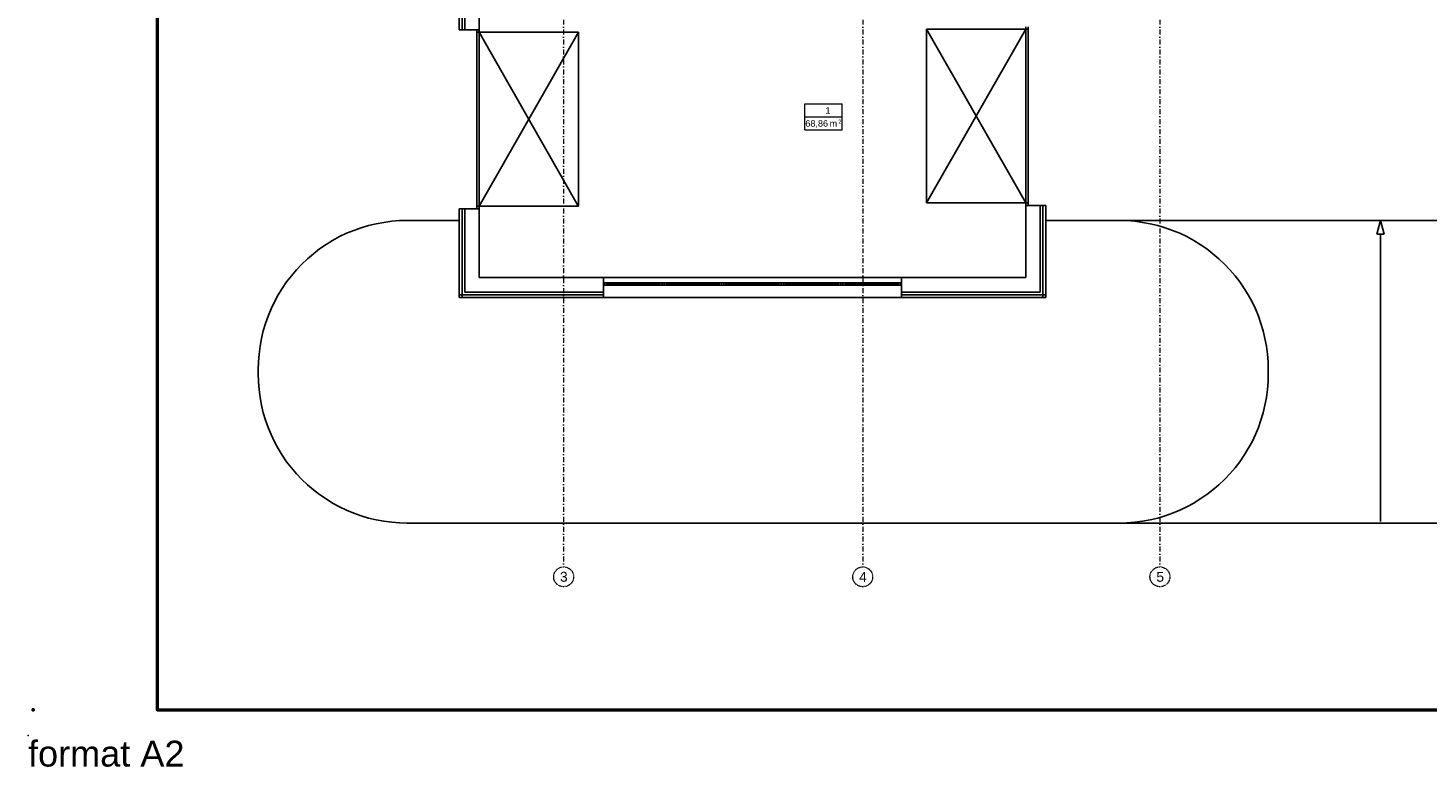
# Model space of a CAD drawing. Header units: millimetres. Extents: x -25785 to 64215, y 1802 to 45092.
# Tile 1 of 53: x -25785 to 2392, y 1802 to 16676. Entities that reach past the tile are written whole.
import ezdxf
from ezdxf.enums import TextEntityAlignment as Align

# ---------------------------------------------------------------- set-up
doc = ezdxf.new("R2010")
doc.units = ezdxf.units.MM
doc.header["$MEASUREMENT"] = 0
doc.linetypes.add('DASHDOTX2', pattern=[2, 1, -0.5, 0, -0.5])
for name, color, linetype in [('Cienka', 8, 'Continuous'), ('Stolarka', 4, 'Continuous'), ('Ściany', 2, 'Continuous')]:
    doc.layers.add(name, color=color, linetype=linetype)
for name, color, linetype, lineweight in [('G-Ramka', 5, 'Continuous', 50), ('G-Tabelka', 7, 'Continuous', 5), ('GA Opis pomieszczeń', 7, 'Continuous', 15), ('Osie', 6, 'DASHDOTX2', 15)]:
    doc.layers.add(name, color=color, linetype=linetype, lineweight=lineweight)
doc.styles.add('ARIAL', font='arial.ttf')
doc.styles.add('DB-1.0', font='arial.ttf')
doc.styles.add('GENERATED_STYLE_1', font='arial.ttf')
doc.linetypes.add('BATTING', pattern='A,0.0001,-0.1,[134,ltypeshp.shx,S=0.1,R=0,X=-0.1,Y=0],-0.2,[134,ltypeshp.shx,S=0.1,R=180,X=0.1,Y=0],-0.1', length=0.4001)

# ---------------------------------------------------------------- blocks, each defined once
blk = doc.blocks.new('opis_pom')
for p, q in [((-57.5, 20), (-0.2, 20)), ((-57.5, -20), (-57.5, 20)), ((-57.5, -20), (-0.2, -20))]:
    blk.add_line(p, q)
at = {"ltscale": 10}
for p, q in [((-57.5, 0), (-0.2, 0)), ((-0.2, -20), (-0.2, 20))]:
    blk.add_line(p, q, dxfattribs=at)
at = {"ltscale": 20, "style": 'ARIAL'}
for s, height, p in [('m', 10, (-7.9, -5)), ('2', 6, (-1.4, -4))]:
    blk.add_text(s, height=height, dxfattribs=at).set_placement(p, align=Align.TOP_RIGHT)
at = {"ltscale": 10, "width": 0.7}
blk.add_attdef('NUMER_POM', text='', height=10, dxfattribs=at).set_placement((-80.1, 2), align=Align.BOTTOM_RIGHT)
blk.add_attdef('POWIERZCHNIA', text='', height=10, dxfattribs=at).set_placement((-103.4, -5), align=Align.TOP_LEFT)
blk = doc.blocks.new('*U3')
blk.add_point((11, 15))
at = {"layer": 'G-Ramka', "color": 5}
blk.add_lwpolyline([(35, 415), (35, 15), (870.05, 15), (870.05, 415)], close=True, dxfattribs=at)
at = {"layer": 'G-Tabelka'}
blk.add_point((10, 10), dxfattribs=at)
at = {"layer": 'G-Ramka', "color": 2, "insert": (10, 9), "char_height": 5, "width": 104.2438, "attachment_point": 1, "style": 'DB-1.0'}
blk.add_mtext('{\\C7;format A2}', dxfattribs=at)

msp = doc.modelspace()

# ---------------------------------------------------------------- linework, layer by layer
at = {"layer": 'Cienka', "linetype": 'BATTING', "ltscale": 150}
for p, q in [((-17049.42648, 16637.80991), (-17049.42648, 18661.29644)), ((-17049.42648, 13039.45664), (-17049.42648, 11248.76059)), ((-5356.96944, 13102.95069), (-5356.96944, 11248.76059)), ((-14204.64729, 11303.80558), (-17104.43994, 11303.80558)), ((-5301.92445, 11303.80558), (-8201.78015, 11303.80558))]:
    msp.add_line(p, q, dxfattribs=at)
at = {"layer": 'Cienka', "linetype": 'Continuous'}
for p, q in [((-16994.41302, 16637.80991), (-17104.43994, 16637.80991)), ((-16994.41302, 13039.45664), (-17104.43994, 13039.45664)), ((-5301.92445, 13102.95069), (-5412.01442, 13102.95069))]:
    msp.add_line(p, q, dxfattribs=at)
at = {"layer": 'Cienka', "linetype": 'Continuous', "flags": 128}
for points in [[(-17104.43994, 18661.29644), (-17104.43994, 16637.80991)], [(-17104.43994, 13039.45664), (-17104.43994, 11248.76059)], [(-5301.92445, 11248.76059), (-5301.92445, 13102.95069)], [(-18929.05833, 12700.80071), (-19077.23212, 12654.20478)], [(-18776.59695, 12734.66), (-18929.05833, 12700.80071)], [(-18619.9741, 12764.29475), (-18776.59695, 12734.66)], [(-18463.35125, 12785.48045), (-18619.9741, 12764.29475)], [(-18306.7284, 12798.15404), (-18463.35125, 12785.48045)], [(-18150.10555, 12802.37857), (-18306.7284, 12798.15404)], [(-17104.43994, 12802.37857), (-18150.10555, 12802.37857)], [(3676.96603, 12802.37857), (-5301.92445, 12802.37857)], [(-3667.85125, 12798.15404), (-3824.53716, 12802.37857)], [(-3511.2284, 12785.48045), (-3667.85125, 12798.15404)], [(-3354.60555, 12764.29475), (-3511.2284, 12785.48045)], [(-3197.9827, 12734.66), (-3354.60555, 12764.29475)], [(-3045.58437, 12700.80071), (-3197.9827, 12734.66)], [(-2897.41058, 12654.20478), (-3045.58437, 12700.80071)], [(1437.52407, 12802.37857), (1361.29338, 12522.99216)], [(1437.52407, 12802.37857), (1509.46717, 12522.99216)], [(-19652.90307, 12400.22859), (-19784.17874, 12319.77338)], [(-19513.24139, 12476.45928), (-19652.90307, 12400.22859)], [(-19373.51665, 12544.17786), (-19513.24139, 12476.45928)], [(-19225.34286, 12603.44737), (-19373.51665, 12544.17786)], [(-19077.23212, 12654.20478), (-19225.34286, 12603.44737)], [(-2749.23679, 12603.44737), (-2897.41058, 12654.20478)], [(-2601.063, 12544.17786), (-2749.23679, 12603.44737)], [(-2461.40131, 12476.45928), (-2601.063, 12544.17786)], [(-2321.67658, 12400.22859), (-2461.40131, 12476.45928)], [(-2190.46396, 12319.77338), (-2321.67658, 12400.22859)], [(1509.46717, 12522.99216), (1361.29338, 12522.99216)], [(1437.52407, 12522.99216), (1437.52407, 6744.5295)], [(-20038.15493, 12133.51577), (-20160.91849, 12031.9379)], [(-19915.39137, 12230.93215), (-20038.15493, 12133.51577)], [(-19784.17874, 12319.77338), (-19915.39137, 12230.93215)], [(-2059.18828, 12230.93215), (-2190.46396, 12319.77338)], [(-1936.42472, 12133.51577), (-2059.18828, 12230.93215)], [(-1817.88568, 12031.9379), (-1936.42472, 12133.51577)], [(-20271.00847, 11921.84793), (-20381.03539, 11807.59647)], [(-20160.91849, 12031.9379), (-20271.00847, 11921.84793)], [(-1703.63423, 11921.84793), (-1817.88568, 12031.9379)], [(-1593.54426, 11807.59647), (-1703.63423, 11921.84793)], [(-20580.02964, 11566.29388), (-20668.93392, 11435.0182)], [(-20482.67631, 11688.99439), (-20580.02964, 11566.29388)], [(-20381.03539, 11807.59647), (-20482.67631, 11688.99439)], [(-1491.96639, 11688.99439), (-1593.54426, 11807.59647)], [(-1394.55001, 11566.29388), (-1491.96639, 11688.99439)], [(-1305.70878, 11435.0182), (-1394.55001, 11566.29388)], [(-20749.32608, 11303.80558), (-20825.55677, 11164.08084)], [(-20668.93392, 11435.0182), (-20749.32608, 11303.80558)], [(-1225.25357, 11303.80558), (-1305.70878, 11435.0182)], [(-1149.02288, 11164.08084), (-1225.25357, 11303.80558)], [(-20893.27535, 11020.19463), (-20952.54486, 10876.24537)], [(-20825.55677, 11164.08084), (-20893.27535, 11020.19463)], [(-17104.43994, 11248.76059), (-14204.64729, 11248.76059)], [(-8201.78015, 11248.76059), (-5301.92445, 11248.76059)], [(-1081.3043, 11020.19463), (-1149.02288, 11164.08084)], [(-1022.03479, 10876.24537), (-1081.3043, 11020.19463)], [(-21003.36532, 10728.07158), (-21049.96125, 10579.89778)], [(-20952.54486, 10876.24537), (-21003.36532, 10728.07158)], [(-971.21433, 10728.07158), (-1022.03479, 10876.24537)], [(-924.68145, 10579.89778), (-971.21433, 10728.07158)], [(-21088.04507, 10427.49946), (-21113.4553, 10270.87661)], [(-21049.96125, 10579.89778), (-21088.04507, 10427.49946)], [(-890.82216, 10427.49946), (-924.68145, 10579.89778)], [(-861.18741, 10270.87661), (-890.82216, 10427.49946)], [(-21113.4553, 10270.87661), (-21134.57794, 10114.25376)], [(-840.00171, 10114.25376), (-861.18741, 10270.87661)], [(-21147.31458, 9957.63091), (-21151.53911, 9800.945)], [(-21134.57794, 10114.25376), (-21147.31458, 9957.63091)], [(-827.32812, 9957.63091), (-840.00171, 10114.25376)], [(-823.10359, 9800.945), (-827.32812, 9957.63091)], [(-21151.53911, 9712.10378), (-21151.53911, 9800.945)], [(-21151.53911, 9712.10378), (-21147.31458, 9555.41788)], [(-827.32812, 9555.41788), (-823.10359, 9712.10378)], [(-823.10359, 9712.10378), (-823.10359, 9800.945)], [(-21147.31458, 9555.41788), (-21134.57794, 9398.79502)], [(-21134.57794, 9398.79502), (-21113.4553, 9242.17217)], [(-861.18741, 9242.17217), (-840.00171, 9398.79502)], [(-840.00171, 9398.79502), (-827.32812, 9555.41788)], [(-21113.4553, 9242.17217), (-21088.04507, 9085.54932)], [(-21088.04507, 9085.54932), (-21049.96125, 8933.151)], [(-924.68145, 8933.151), (-890.82216, 9085.54932)], [(-890.82216, 9085.54932), (-861.18741, 9242.17217)], [(-21049.96125, 8933.151), (-21003.36532, 8784.97721)], [(-21003.36532, 8784.97721), (-20952.54486, 8636.80341)], [(-1022.03479, 8636.80341), (-971.21433, 8784.97721)], [(-971.21433, 8784.97721), (-924.68145, 8933.151)], [(-20952.54486, 8636.80341), (-20893.27535, 8492.85415)], [(-20893.27535, 8492.85415), (-20825.55677, 8348.90489)], [(-1149.02288, 8348.90489), (-1081.3043, 8492.85415)], [(-1081.3043, 8492.85415), (-1022.03479, 8636.80341)], [(-20825.55677, 8348.90489), (-20749.32608, 8209.24321)], [(-20749.32608, 8209.24321), (-20668.93392, 8078.03058)], [(-1305.70878, 8078.03058), (-1225.25357, 8209.24321)], [(-1225.25357, 8209.24321), (-1149.02288, 8348.90489)], [(-20668.93392, 8078.03058), (-20580.02964, 7946.75491)], [(-20580.02964, 7946.75491), (-20482.67631, 7823.99134)], [(-1491.96639, 7823.99134), (-1394.55001, 7946.75491)], [(-1394.55001, 7946.75491), (-1305.70878, 8078.03058)], [(-20482.67631, 7823.99134), (-20381.03539, 7705.45231)], [(-20381.03539, 7705.45231), (-20271.00847, 7591.13781)], [(-1703.63423, 7591.13781), (-1593.54426, 7705.45231)], [(-1593.54426, 7705.45231), (-1491.96639, 7823.99134)], [(-20271.00847, 7591.13781), (-20160.91849, 7481.11088)], [(-20160.91849, 7481.11088), (-20038.15493, 7379.46997)], [(-20038.15493, 7379.46997), (-19915.39137, 7286.34116)], [(-2059.18828, 7286.34116), (-1936.42472, 7379.46997)], [(-1936.42472, 7379.46997), (-1817.88568, 7481.11088)], [(-1817.88568, 7481.11088), (-1703.63423, 7591.13781)], [(-19915.39137, 7286.34116), (-19784.17874, 7197.49994)], [(-19784.17874, 7197.49994), (-19652.90307, 7112.82019)], [(-19652.90307, 7112.82019), (-19513.24139, 7036.5895)], [(-2461.40131, 7036.5895), (-2321.67658, 7112.82019)], [(-2321.67658, 7112.82019), (-2190.46396, 7197.49994)], [(-2190.46396, 7197.49994), (-2059.18828, 7286.34116)], [(-19513.24139, 7036.5895), (-19373.51665, 6968.87093)], [(-19373.51665, 6968.87093), (-19225.34286, 6909.60141)], [(-19225.34286, 6909.60141), (-19077.23212, 6858.78095)], [(-19077.23212, 6858.78095), (-18929.05833, 6812.24808)], [(-18929.05833, 6812.24808), (-18776.59695, 6778.38879)], [(-18776.59695, 6778.38879), (-18619.9741, 6748.75403)], [(-3354.60555, 6748.75403), (-3197.9827, 6778.38879)], [(-3197.9827, 6778.38879), (-3045.58437, 6812.24808)], [(-3045.58437, 6812.24808), (-2897.41058, 6858.78095)], [(-2897.41058, 6858.78095), (-2749.23679, 6909.60141)], [(-2749.23679, 6909.60141), (-2601.063, 6968.87093)], [(-2601.063, 6968.87093), (-2461.40131, 7036.5895)], [(-18619.9741, 6748.75403), (-18463.35125, 6727.56833)], [(-18463.35125, 6727.56833), (-18306.7284, 6714.83169)], [(-18306.7284, 6714.83169), (-18150.10555, 6710.67021)], [(3676.96603, 6710.67021), (-18150.10555, 6710.67021)], [(-3824.53716, 6710.67021), (-3667.85125, 6714.83169)], [(-3667.85125, 6714.83169), (-3511.2284, 6727.56833)], [(-3511.2284, 6727.56833), (-3354.60555, 6748.75403)]]:
    msp.add_lwpolyline(points, dxfattribs=at)
at = {"layer": 'Osie', "ltscale": 100}
for p, q in [((-15004.72272, 41255.70129), (-15004.72272, 5830.07652)), ((-8984.95746, 41255.70129), (-8984.95746, 5830.07652)), ((-3003.21297, 41255.70129), (-3003.21297, 5830.07652))]:
    msp.add_line(p, q, dxfattribs=at)
at = {"layer": 'Osie'}
for centre in [(-15004.72272, 5630.07652), (-8984.95746, 5630.07652), (-3003.21297, 5630.07652)]:
    msp.add_circle(centre, 200, dxfattribs=at)
at = {"layer": 'Stolarka'}
for p, q in [((-5704.07443, 16650.4835), (-7702.21379, 16650.4835)), ((-7702.21379, 16650.4835), (-7702.21379, 13153.77114)), ((-5704.07443, 13153.77114), (-7702.21379, 16650.4835)), ((-5704.07443, 16650.4835), (-7702.21379, 13153.77114)), ((-16702.28996, 16591.21398), (-14704.1506, 16591.21398)), ((-16702.28996, 13090.2771), (-14704.1506, 16591.21398)), ((-16702.28996, 16591.21398), (-14708.37513, 13086.05257)), ((-14704.1506, 16591.21398), (-14704.1506, 13090.2771)), ((-14704.1506, 13090.2771), (-16702.28996, 13090.2771)), ((-7702.21379, 13153.77114), (-5704.07443, 13153.77114))]:
    msp.add_line(p, q, dxfattribs=at)
at = {"layer": 'Stolarka', "linetype": 'Continuous', "flags": 128}
for points in [[(-16753.11042, 16591.21398), (-16753.11042, 16637.80991)], [(-16702.28996, 16637.80991), (-16702.28996, 16591.21398)], [(-5704.07443, 16701.30395), (-5704.07443, 16650.4835)], [(-5704.07443, 16650.4835), (-5653.31702, 16650.4835)], [(-5704.07443, 16650.4835), (-5704.07443, 13153.77114)], [(-5653.31702, 16650.4835), (-5653.31702, 16701.30395)], [(-5653.31702, 16650.4835), (-5653.31702, 13153.77114)], [(-16702.28996, 16591.21398), (-16753.11042, 16591.21398)], [(-16753.11042, 13090.2771), (-16753.11042, 16591.21398)], [(-16702.28996, 16591.21398), (-16706.51449, 16586.98945)], [(-16702.28996, 16591.21398), (-16706.51449, 16586.98945)], [(-16702.28996, 13090.2771), (-16702.28996, 16591.21398)], [(-16702.28996, 13090.2771), (-16753.11042, 13090.2771)], [(-16753.11042, 13090.2771), (-16753.11042, 13039.45664)], [(-16702.28996, 13039.45664), (-16702.28996, 13090.2771)], [(-5704.07443, 13153.77114), (-5708.36201, 13149.54661)], [(-5704.07443, 13153.77114), (-5708.36201, 13149.54661)], [(-5704.07443, 13102.95069), (-5704.07443, 13153.77114)], [(-5704.07443, 13153.77114), (-5653.31702, 13153.77114)], [(-5653.31702, 13153.77114), (-5653.31702, 13102.95069)], [(-14204.64729, 11650.91057), (-14204.64729, 11248.76059)], [(-13002.35883, 11650.91057), (-14204.64729, 11650.91057)], [(-11804.2949, 11650.91057), (-13002.35883, 11650.91057)], [(-10602.06949, 11650.91057), (-11804.2949, 11650.91057)], [(-9404.06861, 11650.91057), (-10602.06949, 11650.91057)], [(-8201.78015, 11650.91057), (-9404.06861, 11650.91057)], [(-8201.78015, 11650.91057), (-8201.78015, 11248.76059)], [(-14204.64729, 11545.10818), (-13002.35883, 11545.10818)], [(-14204.64729, 11498.51225), (-13002.35883, 11498.51225)], [(-14179.23706, 11498.51225), (-14179.23706, 11545.10818)], [(-14136.92871, 11498.51225), (-14136.92871, 11545.10818)], [(-14136.92871, 11528.14701), (-13070.0774, 11528.14701)], [(-14136.92871, 11515.47342), (-13070.0774, 11515.47342)], [(-13070.0774, 11498.51225), (-13070.0774, 11545.10818)], [(-13023.54453, 11498.51225), (-13023.54453, 11545.10818)], [(-13002.35883, 11545.10818), (-11804.2949, 11545.10818)], [(-13002.35883, 11498.51225), (-11804.2949, 11498.51225)], [(-12981.17313, 11498.51225), (-12981.17313, 11545.10818)], [(-12934.64025, 11498.51225), (-12934.64025, 11545.10818)], [(-12934.64025, 11528.14701), (-11872.07653, 11528.14701)], [(-12934.64025, 11515.47342), (-11872.07653, 11515.47342)], [(-11872.07653, 11498.51225), (-11872.07653, 11545.10818)], [(-11825.4806, 11498.51225), (-11825.4806, 11545.10818)], [(-11804.2949, 11545.10818), (-10602.06949, 11545.10818)], [(-11804.2949, 11498.51225), (-10602.06949, 11498.51225)], [(-11783.17225, 11498.51225), (-11783.17225, 11545.10818)], [(-11736.57632, 11498.51225), (-11736.57632, 11545.10818)], [(-11736.57632, 11528.14701), (-10669.78807, 11528.14701)], [(-11736.57632, 11515.47342), (-10669.78807, 11515.47342)], [(-10669.78807, 11498.51225), (-10669.78807, 11545.10818)], [(-10627.47972, 11498.51225), (-10627.47972, 11545.10818)], [(-10602.06949, 11545.10818), (-9404.06861, 11545.10818)], [(-10602.06949, 11498.51225), (-9404.06861, 11498.51225)], [(-10580.88379, 11498.51225), (-10580.88379, 11545.10818)], [(-10538.57544, 11498.51225), (-10538.57544, 11545.10818)], [(-10538.57544, 11528.14701), (-9471.78719, 11528.14701)], [(-10538.57544, 11515.47342), (-9471.78719, 11515.47342)], [(-9471.78719, 11498.51225), (-9471.78719, 11545.10818)], [(-9425.19126, 11498.51225), (-9425.19126, 11545.10818)], [(-9404.06861, 11545.10818), (-8201.78015, 11545.10818)], [(-9404.06861, 11498.51225), (-8201.78015, 11498.51225)], [(-9382.88291, 11498.51225), (-9382.88291, 11545.10818)], [(-9336.28698, 11498.51225), (-9336.28698, 11545.10818)], [(-9336.28698, 11528.14701), (-8269.49873, 11528.14701)], [(-9336.28698, 11515.47342), (-8269.49873, 11515.47342)], [(-8269.49873, 11498.51225), (-8269.49873, 11545.10818)], [(-8227.19038, 11498.51225), (-8227.19038, 11545.10818)], [(-14204.64729, 11248.76059), (-13002.35883, 11248.76059)], [(-13002.35883, 11248.76059), (-11804.2949, 11248.76059)], [(-11804.2949, 11248.76059), (-10602.06949, 11248.76059)], [(-10602.06949, 11248.76059), (-9404.06861, 11248.76059)], [(-9404.06861, 11248.76059), (-8201.78015, 11248.76059)]]:
    msp.add_lwpolyline(points, dxfattribs=at)
at = {"layer": 'Ściany', "linetype": 'Continuous', "flags": 128}
for points in [[(-16994.41302, 16637.80991), (-16994.41302, 18661.29644)], [(-16702.28996, 16637.80991), (-16702.28996, 18030.58051)], [(-16702.28996, 16637.80991), (-16994.41302, 16637.80991)], [(-16994.41302, 11358.85057), (-16994.41302, 13039.45664)], [(-16702.28996, 13039.45664), (-16994.41302, 13039.45664)], [(-16702.28996, 11650.91057), (-16702.28996, 13039.45664)], [(-5704.07443, 13102.95069), (-5412.01442, 13102.95069)], [(-5704.07443, 13102.95069), (-5704.07443, 11650.91057)], [(-5412.01442, 13102.95069), (-5412.01442, 11358.85057)], [(-14204.64729, 11650.91057), (-16702.28996, 11650.91057)], [(-5704.07443, 11650.91057), (-8201.78015, 11650.91057)], [(-14204.64729, 11358.85057), (-16994.41302, 11358.85057)], [(-5412.01442, 11358.85057), (-8201.78015, 11358.85057)]]:
    msp.add_lwpolyline(points, dxfattribs=at)

# ---------------------------------------------------------------- block references
at = {"layer": 'G-Ramka', "xscale": 104.0400000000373, "yscale": 104.0400000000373, "zscale": 104.04}
msp.add_blockref('*U3', (-26824.93776, 1395.03104), dxfattribs=at)
at = {"layer": 'GA Opis pomieszczeń'}
ref = msp.add_blockref('opis_pom', (-9395.53053, 14885.93721), dxfattribs=dict(at, xscale=13.07591999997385, yscale=13.07592000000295, zscale=13.07592000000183))
ref.add_attrib('NUMER_POM', '1', dxfattribs={"layer": '0', "ltscale": 10, "height": 130.7592, "style": 'ARIAL'}).set_placement((-9633.19093, 14912.08905), align=Align.BOTTOM_RIGHT)
ref.add_attrib('POWIERZCHNIA', '68,86', dxfattribs={"layer": '0', "ltscale": 10, "height": 130.7592, "style": 'ARIAL'}).set_placement((-9683.20077, 14820.55761), align=Align.TOP_RIGHT)

# ---------------------------------------------------------------- texts
at = {"layer": 'Osie', "char_height": 200, "attachment_point": 7, "style": 'GENERATED_STYLE_1'}
for s, insert in [('\\A1;3', (-15077.38502, 5527.21748)), ('\\A1;4', (-9057.61976, 5527.21748)), ('\\A1;5', (-3075.87528, 5527.21748))]:
    msp.add_mtext(s, dxfattribs=dict(at, insert=insert))

doc.saveas('drawing.dxf')
